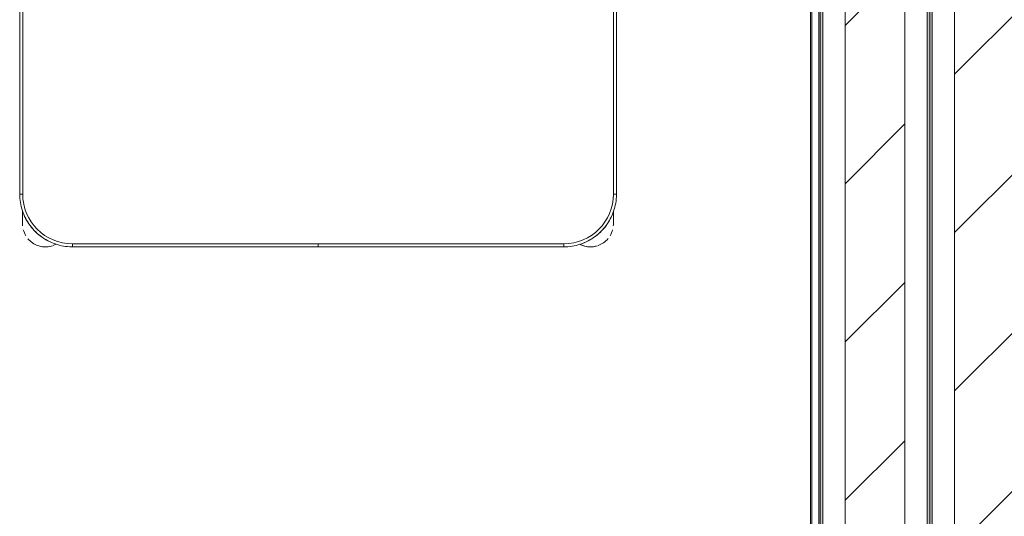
# Model space of a CAD drawing. Header units: metres. Extents: x 3 to 43.5, y -74 to -48.5.
# Tile 196 of 209: x 39.3 to 40.2, y -53.3 to -52.8. Entities that reach past the tile are written whole.
import ezdxf

# ---------------------------------------------------------------- set-up
doc = ezdxf.new("R2010")
doc.units = ezdxf.units.M
for name, color, linetype, lineweight in [('A-WALL', 7, 'Continuous', 18), ('A-WALL-PATT', 7, 'Continuous', 18), ('I-FURN', 7, 'Continuous', 18)]:
    doc.layers.add(name, color=color, linetype=linetype, lineweight=lineweight)
pattern_1 = [(50, (21.555, -62.9), (0.5465545, -0.047815), [0.05715, -0.62865]), (355, (21.555, -62.9), (-0.105728, 0.573166), [0.04572, -0.50292]), (100.451, (21.601, -62.904), (0.440828, 0.525349), [0.04857, -0.53427]), (46.184, (21.555, -62.748), (0.813237, -0.12613), [0.08573, -0.94298]), (96.636, (21.623, -62.758), (0.712212, 0.742287), [0.07286, -0.80141]), (351.184, (21.555, -62.748), (0.712217, 0.742274), [0.06858, -0.75438]), (21, (21.631, -62.786), (0.454846, -0.306795), [0.05715, -0.62865]), (326, (21.631, -62.786), (0.185405, 0.55256), [0.04572, -0.50292]), (71.451, (21.669, -62.811), (0.640251, 0.245763), [0.04857, -0.53427]), (37.5, (21.555, -62.9), (0.009261, 0.2536672), [0.02515, -0.47168, 0.02515, -0.48539, -0.50482]), (37.5, (21.555, -62.9), (0.009261, 0.2536672), [-1.007, 0.02515, -0.47968]), (7.5, (21.555, -62.9), (0.2004558, 0.300546), [0.02515, -0.26594, 0.02515, -0.46025, -0.1924]), (7.5, (21.555, -62.9), (0.2004558, 0.300546), [-0.77648, 0.02515, -0.16726]), (327.5, (21.385, -62.9), (0.4067682, -0.0171882), [0.02515, -0.16535, 0.02515, -0.56921, -0.78867]), (327.5, (21.385, -62.9), (0.4067682, -0.0171882), [-0.78486, 0.02515, -0.76352]), (317.5, (21.309, -62.9), (0.444383, 0.0762794), [0.02515, -0.2225, 0.02515, -0.36957, -0.56007]), (317.5, (21.309, -62.9), (0.444383, 0.0762794), [-0.64237, 0.02515, -0.53492])]
pattern_2 = [(45, (21.555, -62.9), (-0.0795495, 0.0795495), [])]

# ---------------------------------------------------------------- blocks, each defined once
blk = doc.blocks.new('ConjuntoParaAlunoTamanho6 - CJA06_ConjuntoParaAlunoTamanho6-V4-1PAV - FRIGORÍFICA')
at = {"layer": 'I-FURN', "color": 253, "true_color": 0xaaaaaa}
for p, q in [((-0.3, 0.01197), (-0.3, -0.33203)), ((-0.3, 0.01197), (-0.3, -0.33203)), ((0.3, -0.33203), (0.3, 0.01197)), ((0.3, -0.33203), (0.3, 0.01197)), ((-0.3, -0.33203), (-0.297, -0.33203)), ((0.3, -0.33203), (0.297, -0.33203)), ((-0.29713, -0.34835), (-0.29713, -0.35394)), ((-0.29713, -0.34868), (-0.29713, -0.36203)), ((0.29687, -0.35394), (0.29687, -0.3492)), ((0.29687, -0.36203), (0.29687, -0.34961)), ((-0.29713, -0.35705), (-0.29713, -0.36203)), ((0.29687, -0.36203), (0.29687, -0.35705)), ((-0.247, -0.38503), (-0.247, -0.38203)), ((-0.247, -0.38503), (-0.00005, -0.38503)), ((-0.247, -0.38503), (-0.00005, -0.38503)), ((-0.00005, -0.38203), (-0.00005, -0.38503)), ((0.00005, -0.38503), (0.00005, -0.38203)), ((0.00005, -0.38503), (0.247, -0.38503)), ((0.00005, -0.38503), (0.247, -0.38503)), ((0.247, -0.38503), (0.247, -0.38203))]:
    blk.add_line(p, q, dxfattribs=at)
at = {"layer": 'I-FURN', "color": 253, "true_color": 0xaaaaaa, "flags": 128}
for points in [[(-0.297, 0.01197), (-0.297, -0.07403), (-0.297, -0.16003), (-0.297, -0.24603), (-0.297, -0.33203)], [(-0.297, -0.33203), (-0.297, -0.24603), (-0.297, -0.16003), (-0.297, -0.07403), (-0.297, 0.01197)], [(0.297, -0.33203), (0.297, -0.24603), (0.297, -0.16003), (0.297, -0.07403), (0.297, 0.01197)], [(0.297, 0.01197), (0.297, -0.07403), (0.297, -0.16003), (0.297, -0.24603), (0.297, -0.33203)], [(-0.3, -0.33203), (-0.29996, -0.33415), (-0.29983, -0.33627), (-0.29962, -0.33838), (-0.29932, -0.34048), (-0.29894, -0.34256), (-0.29848, -0.34463), (-0.29794, -0.34668), (-0.29731, -0.34871), (-0.2966, -0.3507), (-0.29582, -0.35267), (-0.29495, -0.35461), (-0.29401, -0.35651), (-0.29299, -0.35837), (-0.2919, -0.36019), (-0.29074, -0.36196), (-0.28951, -0.36368), (-0.28821, -0.36536), (-0.28685, -0.36698), (-0.28542, -0.36855), (-0.28393, -0.37005), (-0.28238, -0.3715), (-0.28077, -0.37288), (-0.27911, -0.3742), (-0.2774, -0.37545), (-0.27564, -0.37663), (-0.27383, -0.37774), (-0.27198, -0.37878), (-0.27009, -0.37974), (-0.26816, -0.38062), (-0.2662, -0.38143), (-0.26421, -0.38216), (-0.2622, -0.38281), (-0.26015, -0.38338), (-0.25809, -0.38386), (-0.25601, -0.38426), (-0.25391, -0.38458), (-0.25181, -0.38482), (-0.24969, -0.38497), (-0.24757, -0.38503), (-0.247, -0.38503)], [(0.247, -0.38503), (0.24912, -0.38499), (0.25124, -0.38486), (0.25334, -0.38465), (0.25544, -0.38436), (0.25753, -0.38398), (0.2596, -0.38351), (0.26165, -0.38297), (0.26367, -0.38234), (0.26567, -0.38164), (0.26764, -0.38085), (0.26957, -0.37999), (0.27147, -0.37904), (0.27333, -0.37803), (0.27515, -0.37694), (0.27693, -0.37578), (0.27865, -0.37454), (0.28033, -0.37324), (0.28195, -0.37188), (0.28351, -0.37045), (0.28502, -0.36896), (0.28647, -0.36741), (0.28785, -0.3658), (0.28917, -0.36414), (0.29042, -0.36243), (0.2916, -0.36067), (0.29271, -0.35886), (0.29374, -0.35701), (0.29471, -0.35512), (0.29559, -0.3532), (0.2964, -0.35124), (0.29713, -0.34925), (0.29777, -0.34723), (0.29834, -0.34519), (0.29883, -0.34312), (0.29923, -0.34104), (0.29955, -0.33895), (0.29978, -0.33684), (0.29993, -0.33472), (0.3, -0.33261), (0.3, -0.33203)], [(-0.29713, -0.34907), (-0.29713, -0.34973), (-0.29713, -0.35038), (-0.29713, -0.35102), (-0.29713, -0.35165), (-0.29713, -0.35227), (-0.29713, -0.35288), (-0.29713, -0.35348), (-0.29713, -0.35406), (-0.29713, -0.35463), (-0.29713, -0.35518), (-0.29713, -0.35572), (-0.29713, -0.35624), (-0.29713, -0.35674), (-0.29713, -0.35722), (-0.29713, -0.35769), (-0.29713, -0.35813), (-0.29713, -0.35855), (-0.29713, -0.35895), (-0.29713, -0.35933), (-0.29713, -0.35969), (-0.29713, -0.36002), (-0.29713, -0.36033), (-0.29713, -0.36061), (-0.29713, -0.36087), (-0.29713, -0.36111), (-0.29713, -0.36131), (-0.29713, -0.3615), (-0.29713, -0.36165), (-0.29713, -0.36178), (-0.29713, -0.36188), (-0.29713, -0.36196), (-0.29713, -0.36201), (-0.29713, -0.36203)], [(0.29687, -0.36203), (0.29687, -0.36201), (0.29687, -0.36197), (0.29687, -0.36191), (0.29687, -0.36181), (0.29687, -0.36169), (0.29687, -0.36154), (0.29687, -0.36137), (0.29687, -0.36117), (0.29687, -0.36094), (0.29687, -0.36069), (0.29687, -0.36041), (0.29687, -0.36011), (0.29687, -0.35978), (0.29687, -0.35943), (0.29687, -0.35906), (0.29687, -0.35866), (0.29687, -0.35825), (0.29687, -0.35781), (0.29687, -0.35735), (0.29687, -0.35687), (0.29687, -0.35638), (0.29687, -0.35586), (0.29687, -0.35533), (0.29687, -0.35478), (0.29687, -0.35421), (0.29687, -0.35363), (0.29687, -0.35304), (0.29687, -0.35244), (0.29687, -0.35182), (0.29687, -0.35119), (0.29687, -0.35055), (0.29687, -0.3499)], [(-0.247, -0.38203), (-0.1235, -0.38203), (0, -0.38203), (0.1235, -0.38203), (0.247, -0.38203)], [(-0.00005, -0.38203), (-0.06179, -0.38203), (-0.12353, -0.38203), (-0.18526, -0.38203), (-0.247, -0.38203)], [(0.247, -0.38203), (0.18526, -0.38203), (0.12352, -0.38203), (0.06179, -0.38203), (0.00005, -0.38203)]]:
    blk.add_lwpolyline(points, dxfattribs=at)
at = {"layer": 'I-FURN', "color": 253, "true_color": 0xaaaaaa}
for centre, radius, start, end in [((-0.247, -0.33203), 0.05, 180, 270), ((-0.247, -0.33203), 0.05, 180, 270), ((0.247, -0.33203), 0.05, 270, 360), ((0.247, -0.33203), 0.05, 270, 0), ((-0.247, -0.33203), 0.053, 202.5, 212.69993), ((0.247, -0.33203), 0.053, 327.30007, 337.5), ((0.247, -0.33203), 0.053, 327.30007, 337.5), ((-0.27413, -0.36203), 0.023, 180, 184.41224), ((-0.247, -0.33203), 0.053, 217.1607, 233.14964), ((0.247, -0.33203), 0.053, 307.1607, 323.14964), ((0.247, -0.33203), 0.053, 307.1607, 323.14964), ((0.27387, -0.36203), 0.023, 355.58784, 360), ((-0.27413, -0.36203), 0.023, 194.46313, 211.29748), ((0.27387, -0.36203), 0.023, 328.70279, 345.53679), ((-0.27413, -0.36203), 0.023, 220.15845, 250.98921), ((-0.27413, -0.36203), 0.023, 241.29896, 288), ((-0.27413, -0.36203), 0.023, 255.53308, 284.46692), ((-0.247, -0.33203), 0.053, 237.30007, 247.5), ((-0.27413, -0.36203), 0.023, 289.64716, 297.85925), ((0.27387, -0.36203), 0.023, 242.37001, 250.98921), ((0.27387, -0.36203), 0.023, 243.53772, 288), ((0.247, -0.33203), 0.053, 292.5, 302.69993), ((0.247, -0.33203), 0.053, 292.5, 302.69993), ((0.27387, -0.36203), 0.023, 255.53308, 284.46692), ((0.27387, -0.36203), 0.023, 289.64716, 320.10645)]:
    blk.add_arc(centre, radius, start, end, dxfattribs=at)
blk = doc.blocks.new('4 GRE - ESCOLA DE CINEMA E AUDIOVISUAL CINE REX R07_rvt-1-1PAV - FRIGORÍFICA')
at = {"layer": 'A-WALL-PATT', "true_color": 0xd4d4d4}
h = blk.add_hatch(dxfattribs=at)
h.set_pattern_fill('FP_2', color=254, style=0, pattern_type=2)
h.set_pattern_definition(pattern_2)
h.paths.add_polyline_path([(40.29234, -71.94194), (40.29234, -51.02045), (40.19234, -51.02045), (40.19234, -71.94194), (40.21645, -71.94194)])
h = blk.add_hatch(dxfattribs=at)
h.set_pattern_fill('FP_1', color=254, style=0, pattern_type=2)
h.set_pattern_definition(pattern_1)
h.paths.add_polyline_path([(40.1676, -71.94194), (40.16984, -71.94194), (40.16984, -51.17545), (40.1676, -51.17545), (40.16734, -71.94194)])
at = {"layer": 'A-WALL-PATT', "true_color": 0xeaeaea}
h = blk.add_hatch(dxfattribs=at)
h.set_pattern_fill('FP_22', color=254, style=0, pattern_type=2)
h.set_pattern_definition([(0, (21.555, -62.9), (0.381, 0.381), [0.1905, -0.5715]), (45, (21.65, -62.9), (-1.90495, 1.90495), []), (90, (21.65, -62.995), (-0.381, 0.381), [0.1905, -0.5715])])
h.paths.add_polyline_path([(40.05584, -63.74538), (40.05734, -63.74538), (40.05734, -61.48538), (40.05584, -61.48538), (40.05584, -63.61466)])
h.paths.add_polyline_path([(40.05584, -61.28538), (40.05734, -61.28538), (40.05734, -57.78609), (40.05584, -57.78609), (40.05584, -61.23073)])
h.paths.add_polyline_path([(40.05734, -57.58609), (40.05734, -54.49678), (40.05584, -54.49678), (40.05584, -57.58609)])
h.paths.add_polyline_path([(40.05584, -54.29678), (40.05734, -54.29678), (40.05734, -51.24612), (40.05584, -51.24612), (40.05584, -54.07892)])
at = {"layer": 'A-WALL-PATT', "true_color": 0xd4d4d4}
h = blk.add_hatch(dxfattribs=at)
h.set_pattern_fill('FP_1', color=254, style=0, pattern_type=2)
h.set_pattern_definition(pattern_1)
h.paths.add_polyline_path([(40.0597, -71.59331), (40.05984, -71.59331), (40.05984, -68.36288), (40.05734, -68.36288), (40.05734, -71.59331)])
h.paths.add_polyline_path([(40.05967, -68.16288), (40.05984, -68.16288), (40.05984, -68.16068), (40.05734, -68.16068), (40.05734, -68.16288)])
h.paths.add_polyline_path([(40.05734, -68.15218), (40.05984, -68.15218), (40.05984, -65.99307), (40.05734, -65.99307), (40.05734, -67.98521)])
h.paths.add_polyline_path([(40.05984, -65.86307), (40.05979, -63.94538), (40.05734, -63.94538), (40.05734, -65.86307)])
h.paths.add_polyline_path([(40.05734, -63.74538), (40.05984, -63.74538), (40.05984, -61.49538), (40.05734, -61.49538), (40.05734, -63.61466)])
h.paths.add_polyline_path([(40.05984, -61.48688), (40.05984, -61.48538), (40.05734, -61.48538), (40.05734, -61.48688)])
h.paths.add_polyline_path([(40.05984, -61.28538), (40.05984, -57.78609), (40.05734, -57.78609), (40.05739, -61.28538)])
h.paths.add_polyline_path([(40.05829, -57.58609), (40.05984, -57.58609), (40.05904, -54.49678), (40.05734, -54.49678), (40.05734, -57.58609)])
h.paths.add_polyline_path([(40.05908, -54.29678), (40.05984, -54.29678), (40.05982, -51.24612), (40.05734, -51.24612), (40.05734, -54.29678)])
h = blk.add_hatch(dxfattribs=at)
h.set_pattern_fill('FP_2', color=254, style=0, pattern_type=2)
h.set_pattern_definition(pattern_2)
h.paths.add_polyline_path([(40.14234, -71.59331), (40.14234, -68.36288), (40.08234, -68.36288), (40.08234, -71.59331), (40.14118, -71.59331)])
h.paths.add_polyline_path([(40.14234, -68.16288), (40.14234, -63.94538), (40.08234, -63.94538), (40.08252, -68.16288), (40.12121, -68.16288)])
h.paths.add_polyline_path([(40.14234, -63.74538), (40.14234, -61.48538), (40.08234, -61.48538), (40.08234, -63.74538), (40.09549, -63.74538)])
h.paths.add_polyline_path([(40.14234, -61.28538), (40.14234, -57.78609), (40.08234, -57.78609), (40.08234, -61.28538), (40.08351, -61.28538)])
h.paths.add_polyline_path([(40.10504, -57.58609), (40.14234, -57.58609), (40.14234, -54.49678), (40.08234, -54.49678), (40.08234, -57.58609)])
h.paths.add_polyline_path([(40.14234, -54.29678), (40.14193, -51.24612), (40.08234, -51.24612), (40.08234, -54.29678), (40.12418, -54.29678)])
h = blk.add_hatch(dxfattribs=at)
h.set_pattern_fill('FP_1', color=254, style=0, pattern_type=2)
h.set_pattern_definition(pattern_1)
h.paths.add_polyline_path([(40.16484, -71.59331), (40.16734, -71.59331), (40.16734, -68.36288), (40.16484, -68.36288), (40.16484, -71.56111)])
h.paths.add_polyline_path([(40.16484, -68.16288), (40.16734, -68.16288), (40.16734, -63.94538), (40.16484, -63.94538), (40.16484, -67.98521)])
h.paths.add_polyline_path([(40.16484, -63.74538), (40.16734, -63.74538), (40.16734, -61.48538), (40.16484, -61.48538), (40.16484, -63.61466)])
h.paths.add_polyline_path([(40.16484, -61.28538), (40.16734, -61.28538), (40.16734, -57.78609), (40.16484, -57.78609), (40.16484, -61.23073)])
h.paths.add_polyline_path([(40.16484, -57.58609), (40.16734, -57.58609), (40.16734, -54.49678), (40.16484, -54.49678), (40.16484, -57.2575)])
h.paths.add_polyline_path([(40.16484, -54.29678), (40.16734, -54.29678), (40.16734, -51.24612), (40.16484, -51.24612), (40.16484, -54.07892)])
at = {"layer": 'A-WALL', "color": 253, "true_color": 0xaaaaaa}
for p, q in [((40.16984, -51.17545), (40.16984, -71.94194)), ((40.19234, -51.17545), (40.19234, -71.94194)), ((40.05584, -54.29678), (40.05584, -51.24612)), ((40.05734, -51.24612), (40.05734, -54.29678)), ((40.05734, -54.29678), (40.05734, -51.24612)), ((40.05984, -54.29678), (40.05984, -51.24612)), ((40.08234, -54.29678), (40.08234, -51.24612)), ((40.14234, -54.29678), (40.14234, -51.24612)), ((40.16484, -54.29678), (40.16484, -51.24612)), ((40.16734, -51.24612), (40.16734, -54.29678)), ((40.16734, -54.29678), (40.16734, -51.24612)), ((40.04734, -51.25612), (40.04734, -54.28678)), ((40.04884, -54.28828), (40.04884, -51.25462))]:
    blk.add_line(p, q, dxfattribs=at)
at = {"layer": 'I-FURN', "color": 253, "lineweight": 18, "true_color": 0xaaaaaa}
blk.add_blockref('ConjuntoParaAlunoTamanho6 - CJA06_ConjuntoParaAlunoTamanho6-V4-1PAV - FRIGORÍFICA', (39.55241, -52.64244), dxfattribs=at)

msp = doc.modelspace()

# ---------------------------------------------------------------- block references
at = {"lineweight": 5}
msp.add_blockref('4 GRE - ESCOLA DE CINEMA E AUDIOVISUAL CINE REX R07_rvt-1-1PAV - FRIGORÍFICA', (0, 0), dxfattribs=at)

doc.saveas('drawing.dxf')
